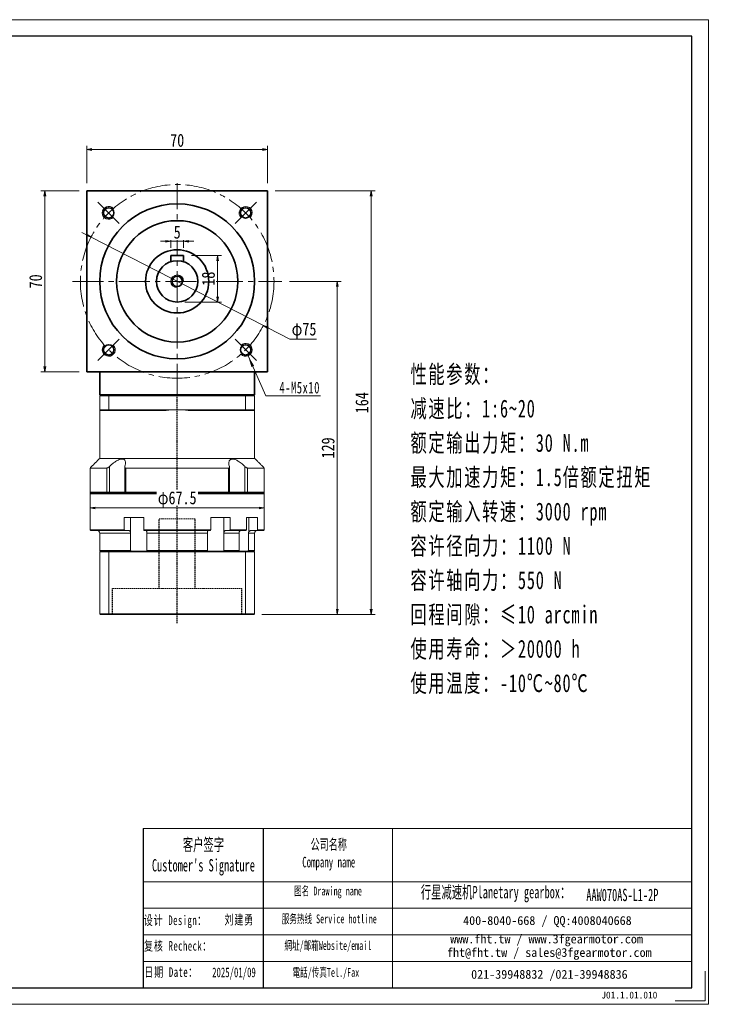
# Model space of a CAD drawing. Header units: millimetres. Extents: x -20 to 533, y -11 to 370.
# Tile 5 of 5: x 255 to 533, y -11 to 370. Entities that reach past the tile are written whole.
import ezdxf

# ---------------------------------------------------------------- set-up
doc = ezdxf.new("R2010")
doc.units = ezdxf.units.MM
doc.linetypes.add('DASHED', pattern=[0.75, 0.5, -0.25])
doc.linetypes.add('点画线', pattern=[18, 12, -2, 2, -2])
doc.layers.add('6文字层', color=3, linetype='Continuous')
doc.layers.add('7标注层', color=4, linetype='Continuous')
for name, color, linetype, lineweight in [('EB0_1', 7, 'Continuous', 35), ('SLD-0', 7, 'Continuous', 18), ('中心线层', 1, '点画线', 18), ('图框_外框线', 7, 'Continuous', 18), ('尺寸线层', 3, 'Continuous', 18), ('粗实线层', 7, 'Continuous', 35)]:
    doc.layers.add(name, color=color, linetype=linetype, lineweight=lineweight)
doc.styles.add('SLDTEXTSTYLE4', font='SimSun.ttf', dxfattribs={"width": 0.611111})
doc.styles.get("Standard").update_dxf_attribs({"font": 'SimSun.ttf'})
doc.styles.add('宋体', font='SimSun.ttf', dxfattribs={"width": 0.8})
doc.styles.add('标准', font='txt', dxfattribs={"width": 0.667})
doc.styles.add('样式 1', font='SimSun.ttf')
doc.dimstyles.new('A水平标注$0', dxfattribs={"dimtxt": 3.5, "dimasz": 2, "dimexe": 1.5, "dimexo": 3, "dimgap": 1.1, "dimtad": 1, "dimtoh": 1, "dimdec": 4, "dimdsep": 46, "dimtxsty": '宋体', "dimblk": 'OPEN', "dimcen": 3, "dimclrd": 3, "dimclre": 3, "dimclrt": 6, "dimadec": 0, "dimazin": 0, "dimtm": 1e-09, "dimtfac": 1, "dimtdec": 4, "dimtix": 1, "dimtmove": 0, "dimatfit": 3, "dimldrblk": 'OPEN', "dimfxl": 0, "dimlwd": 13, "dimlwe": 13, "dimarcsym": 0})
doc.dimstyles.new('D直径标注φ25', dxfattribs={"dimtxt": 3.5, "dimasz": 2, "dimexe": 1, "dimexo": 3, "dimtad": 1, "dimtoh": 1, "dimdec": 1, "dimdsep": 46, "dimtxsty": '宋体', "dimblk": 'OPEN', "dimcen": 3, "dimclrd": 3, "dimclre": 3, "dimclrt": 130, "dimadec": 0, "dimazin": 0, "dimtm": 1e-09, "dimtfac": 1, "dimtdec": 1, "dimtmove": 0, "dimatfit": 0, "dimldrblk": 'OPEN', "dimfxl": 0, "dimlwd": 13, "dimlwe": 13, "dimarcsym": 0})

# ---------------------------------------------------------------- blocks, each defined once
blk = doc.blocks.new('_Open')
at = {"color": 0, "linetype": 'ByBlock', "lineweight": -2}
for p, q in [((-1, 0.17), (0, 0)), ((-1, -0.17), (0, 0)), ((0, 0), (-1, 0))]:
    blk.add_line(p, q, dxfattribs=at)
blk = doc.blocks.new('*D21')
at = {"layer": 'Defpoints', "color": 0, "transparency": 16777216}
for p in [(351.46, 319.54), (281.46, 303.49), (351.46, 303.49)]:
    blk.add_point(p, dxfattribs=at)
at = {"layer": '尺寸线层', "color": 3, "lineweight": 13, "transparency": 16777216}
for p, q in [((281.46, 306.49), (281.46, 321.04)), ((351.46, 306.49), (351.46, 321.04)), ((283.46, 319.54), (349.46, 319.54))]:
    blk.add_line(p, q, dxfattribs=at)
at = {"layer": '尺寸线层', "color": 3, "lineweight": 13, "transparency": 16777216, "xscale": 2, "yscale": 2, "zscale": 2, "rotation": 180}
blk.add_blockref('_Open', (281.46, 319.54), dxfattribs=at)
at = {"layer": '尺寸线层', "color": 3, "lineweight": 13, "transparency": 16777216, "xscale": 2, "yscale": 2, "zscale": 2}
blk.add_blockref('_Open', (351.46, 319.54), dxfattribs=at)
at = {"layer": '尺寸线层', "color": 6, "transparency": 16777216, "insert": (316.46, 323.09), "char_height": 5, "attachment_point": 5, "style": '宋体', "bg_fill": 3, "box_fill_scale": 1.1, "bg_fill_color": 257, "bg_fill_transparency": 0}
blk.add_mtext('70', dxfattribs=at)
blk = doc.blocks.new('*D22')
at = {"layer": 'Defpoints', "color": 0, "transparency": 16777216}
for p in [(265.2, 303.49), (281.46, 303.49), (281.46, 233.49)]:
    blk.add_point(p, dxfattribs=at)
at = {"layer": '尺寸线层', "color": 3, "lineweight": 13, "transparency": 16777216}
for p, q in [((278.46, 303.49), (263.7, 303.49)), ((265.2, 235.49), (265.2, 301.49)), ((278.46, 233.49), (263.7, 233.49))]:
    blk.add_line(p, q, dxfattribs=at)
at = {"layer": '尺寸线层', "color": 3, "lineweight": 13, "transparency": 16777216, "xscale": 2, "yscale": 2, "zscale": 2}
for p, rotation in [((265.2, 303.49), 90), ((265.2, 233.49), 270)]:
    blk.add_blockref('_Open', p, dxfattribs=dict(at, rotation=rotation))
at = {"layer": '尺寸线层', "color": 6, "transparency": 16777216, "insert": (261.66, 268.49), "char_height": 5, "attachment_point": 5, "rotation": 90, "style": '宋体', "bg_fill": 3, "box_fill_scale": 1.1, "bg_fill_color": 257, "bg_fill_transparency": 0}
blk.add_mtext('70', dxfattribs=at)
blk = doc.blocks.new('*D23')
at = {"layer": 'Defpoints', "color": 0, "transparency": 16777216}
for p in [(283.08, 285.58), (349.84, 251.4)]:
    blk.add_point(p, dxfattribs=at)
at = {"layer": '尺寸线层', "color": 3, "lineweight": 13, "transparency": 16777216}
for p, q in [((281.3, 286.49), (279.52, 287.4)), ((283.08, 285.58), (349.84, 251.4)), ((351.62, 250.49), (360.12, 246.14)), ((360.12, 246.14), (370.44, 246.14))]:
    blk.add_line(p, q, dxfattribs=at)
at = {"layer": '尺寸线层', "color": 3, "lineweight": 13, "transparency": 16777216, "xscale": 2, "yscale": 2, "zscale": 2}
for p, rotation in [((283.08, 285.58), 332.8898975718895), ((349.84, 251.4), 152.8898975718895)]:
    blk.add_blockref('_Open', p, dxfattribs=dict(at, rotation=rotation))
at = {"layer": '尺寸线层', "color": 130, "transparency": 16777216, "insert": (365.59, 249.37), "char_height": 5, "attachment_point": 5, "style": '宋体'}
blk.add_mtext('φ75', dxfattribs=at)
blk = doc.blocks.new('*X8')
at = {"layer": '尺寸线层', "linetype": 'Continuous'}
blk.add_hatch(color=0, dxfattribs=at).paths.add_polyline_path([(-9.87, 15.54), (-7.54, 11.66), (-8.57, 11.2)], flags=0)
at = {"layer": '尺寸线层', "color": 0, "linetype": 'Continuous'}
blk.add_line((-9.87, 15.54), (-3, 0), dxfattribs=at)
at = {"layer": '尺寸线层', "color": 0}
for p, q in [((-3, 0), (0, 0)), ((0, 0), (18.19, 0)), ((0, 0), (0, 0))]:
    blk.add_line(p, q, dxfattribs=at)
at = {"layer": '尺寸线层', "color": 0, "insert": (2.25, 0.9), "char_height": 4.5, "width": 31.8863, "attachment_point": 7, "line_spacing_factor": 1.15057, "style": '标准'}
blk.add_mtext('\\T1.1;4-M5x10', dxfattribs=at)
blk = doc.blocks.new('*D24')
at = {"layer": 'Defpoints', "color": 0, "transparency": 16777216}
for p in [(357.01, 268.49), (346.26, 139.49), (378.45, 139.49)]:
    blk.add_point(p, dxfattribs=at)
at = {"layer": '尺寸线层', "color": 3, "lineweight": 13, "transparency": 16777216}
for p, q in [((360.01, 268.49), (379.95, 268.49)), ((378.45, 266.49), (378.45, 141.49)), ((349.26, 139.49), (379.95, 139.49))]:
    blk.add_line(p, q, dxfattribs=at)
at = {"layer": '尺寸线层', "color": 3, "lineweight": 13, "transparency": 16777216, "xscale": 2, "yscale": 2, "zscale": 2}
for p, rotation in [((378.45, 268.49), 90), ((378.45, 139.49), 270)]:
    blk.add_blockref('_Open', p, dxfattribs=dict(at, rotation=rotation))
at = {"layer": '尺寸线层', "color": 6, "transparency": 16777216, "insert": (374.91, 203.99), "char_height": 5, "attachment_point": 5, "rotation": 90, "style": '宋体', "bg_fill": 3, "box_fill_scale": 1.1, "bg_fill_color": 257, "bg_fill_transparency": 0}
blk.add_mtext('129', dxfattribs=at)
blk = doc.blocks.new('*D25')
at = {"layer": 'Defpoints', "color": 0, "transparency": 16777216}
for p in [(351.46, 303.49), (391.58, 303.49), (346.26, 139.49)]:
    blk.add_point(p, dxfattribs=at)
at = {"layer": '尺寸线层', "color": 3, "lineweight": 13, "transparency": 16777216}
for p, q in [((354.46, 303.49), (393.08, 303.49)), ((391.58, 141.49), (391.58, 301.49)), ((349.26, 139.49), (393.08, 139.49))]:
    blk.add_line(p, q, dxfattribs=at)
at = {"layer": '尺寸线层', "color": 3, "lineweight": 13, "transparency": 16777216, "xscale": 2, "yscale": 2, "zscale": 2}
for p, rotation in [((391.58, 303.49), 90), ((391.58, 139.49), 270)]:
    blk.add_blockref('_Open', p, dxfattribs=dict(at, rotation=rotation))
at = {"layer": '尺寸线层', "color": 6, "transparency": 16777216, "insert": (388.03, 221.49), "char_height": 5, "attachment_point": 5, "rotation": 90, "style": '宋体', "bg_fill": 3, "box_fill_scale": 1.1, "bg_fill_color": 257, "bg_fill_transparency": 0}
blk.add_mtext('164', dxfattribs=at)
blk = doc.blocks.new('*D32')
at = {"layer": 'Defpoints', "color": 0, "transparency": 16777216}
for p in [(318.96, 278.49), (316.46, 260.49), (332.1, 260.49)]:
    blk.add_point(p, dxfattribs=at)
at = {"layer": '尺寸线层', "color": 3, "lineweight": 13, "transparency": 16777216}
for p, q in [((321.96, 278.49), (333.6, 278.49)), ((332.1, 276.49), (332.1, 262.49)), ((319.46, 260.49), (333.6, 260.49))]:
    blk.add_line(p, q, dxfattribs=at)
at = {"layer": '尺寸线层', "color": 3, "lineweight": 13, "transparency": 16777216, "xscale": 2, "yscale": 2, "zscale": 2}
for p, rotation in [((332.1, 278.49), 90), ((332.1, 260.49), 270)]:
    blk.add_blockref('_Open', p, dxfattribs=dict(at, rotation=rotation))
at = {"layer": '尺寸线层', "color": 6, "transparency": 16777216, "insert": (328.55, 269.53), "char_height": 5, "attachment_point": 5, "rotation": 90, "style": '宋体', "bg_fill": 3, "box_fill_scale": 1.1, "bg_fill_color": 257, "bg_fill_transparency": 0}
blk.add_mtext('18', dxfattribs=at)
blk = doc.blocks.new('*D33')
at = {"layer": 'Defpoints', "color": 0, "transparency": 16777216}
for p in [(313.96, 278.49), (318.96, 278.49)]:
    blk.add_point(p, dxfattribs=at)
at = {"layer": '尺寸线层', "color": 3, "lineweight": 13, "transparency": 16777216}
for p, q in [((311.96, 284.01), (309.96, 284.01)), ((313.96, 281.49), (313.96, 285.51)), ((318.96, 284.01), (313.96, 284.01)), ((318.96, 281.49), (318.96, 285.51)), ((320.96, 284.01), (322.96, 284.01))]:
    blk.add_line(p, q, dxfattribs=at)
at = {"layer": '尺寸线层', "color": 3, "lineweight": 13, "transparency": 16777216, "xscale": 2, "yscale": 2, "zscale": 2}
blk.add_blockref('_Open', (313.96, 284.01), dxfattribs=at)
at = {"layer": '尺寸线层', "color": 3, "lineweight": 13, "transparency": 16777216, "xscale": 2, "yscale": 2, "zscale": 2, "rotation": 180}
blk.add_blockref('_Open', (318.96, 284.01), dxfattribs=at)
at = {"layer": '尺寸线层', "color": 6, "transparency": 16777216, "insert": (316.46, 287.53), "char_height": 5, "attachment_point": 5, "style": '宋体', "bg_fill": 3, "box_fill_scale": 1.1, "bg_fill_color": 257, "bg_fill_transparency": 0}
blk.add_mtext('5', dxfattribs=at)
at = {"layer": 'Defpoints', "color": 0, "transparency": 16777216}
blk.add_point((313.96, 284.01), dxfattribs=at)
blk = doc.blocks.new('*D47')
at = {"layer": 'Defpoints', "color": 0, "transparency": 16777216}
for p in [(282.71, 191.49), (350.21, 191.49), (282.71, 180.76)]:
    blk.add_point(p, dxfattribs=at)
at = {"layer": '尺寸线层', "color": 3, "lineweight": 13, "transparency": 16777216}
for p, q in [((282.71, 188.49), (282.71, 179.76)), ((350.21, 188.49), (350.21, 179.76)), ((348.21, 180.76), (284.71, 180.76))]:
    blk.add_line(p, q, dxfattribs=at)
at = {"layer": '尺寸线层', "color": 3, "lineweight": 13, "transparency": 16777216, "xscale": 2, "yscale": 2, "zscale": 2, "rotation": 180}
blk.add_blockref('_Open', (282.71, 180.76), dxfattribs=at)
at = {"layer": '尺寸线层', "color": 3, "lineweight": 13, "transparency": 16777216, "xscale": 2, "yscale": 2, "zscale": 2}
blk.add_blockref('_Open', (350.21, 180.76), dxfattribs=at)
at = {"layer": '尺寸线层', "color": 130, "transparency": 16777216, "insert": (316.46, 183.99), "char_height": 5, "attachment_point": 5, "style": '宋体', "bg_fill": 3, "box_fill_scale": 1.1, "bg_fill_color": 257, "bg_fill_transparency": 0}
blk.add_mtext('φ67.5', dxfattribs=at)

msp = doc.modelspace()

# ---------------------------------------------------------------- linework, layer by layer
at = {"color": 7, "linetype": 'Continuous', "lineweight": 15}
for p, q in [((286.4578, 224.18846), (290.00028, 224.18846)), ((286.4578, 224.18846), (286.4578, 218.78846)), ((290.11392, 224.48846), (286.7578, 224.48846)), ((290.00028, 218.78846), (290.00028, 224.18846)), ((290.00028, 224.18846), (342.91531, 224.18846)), ((342.80168, 224.48846), (290.11392, 224.48846)), ((342.91531, 224.18846), (342.91531, 218.78846)), ((290.00028, 218.78846), (286.4578, 218.78846)), ((286.7578, 218.48846), (290.11392, 218.48846)), ((316.4578, 218.78846), (290.00028, 218.78846)), ((290.11392, 218.48846), (312.22578, 218.48846)), ((342.91531, 218.78846), (316.4578, 218.78846)), ((320.68982, 218.48846), (342.80168, 218.48846)), ((289.16592, 196.18846), (282.7078, 196.18846)), ((289.16592, 196.18846), (289.16592, 186.78846)), ((290.27622, 186.78846), (290.27622, 196.8579)), ((336.31267, 196.18846), (296.60292, 196.18846)), ((296.60292, 186.78846), (296.60292, 196.18846)), ((336.31267, 196.18846), (336.31267, 186.78846)), ((342.63937, 196.8579), (342.63937, 186.78846)), ((343.74967, 186.78846), (343.74967, 196.18846)), ((289.16592, 186.78846), (282.7078, 186.78846)), ((282.7078, 186.18846), (316.4578, 186.18846)), ((283.0078, 186.48846), (289.40851, 186.48846)), ((316.4578, 186.48846), (283.0078, 186.48846)), ((290.27622, 186.78846), (289.16592, 186.78846)), ((289.40851, 186.48846), (289.16592, 186.78846)), ((290.18572, 186.48846), (290.27622, 186.78846)), ((296.19122, 186.78846), (290.27622, 186.78846)), ((296.60292, 186.78846), (296.19122, 186.78846)), ((336.31267, 186.78846), (296.60292, 186.78846)), ((296.77941, 186.48846), (296.60292, 186.78846)), ((296.77941, 186.48846), (336.13618, 186.48846)), ((336.31267, 186.78846), (336.13618, 186.48846)), ((336.72438, 186.78846), (336.31267, 186.78846)), ((342.63937, 186.78846), (336.72438, 186.78846)), ((342.63937, 186.78846), (342.72987, 186.48846)), ((343.74967, 186.78846), (342.63937, 186.78846)), ((343.74967, 186.78846), (343.50708, 186.48846)), ((295.97101, 176.98846), (295.97101, 172.28846)), ((295.97101, 176.98846), (303.47372, 176.98846)), ((298.33513, 176.98846), (298.33513, 171.37185)), ((303.47372, 172.28846), (303.47372, 176.98846)), ((329.44187, 176.98846), (329.44187, 172.28846)), ((329.44187, 176.98846), (336.94459, 176.98846)), ((334.58046, 176.98846), (334.58046, 171.37185)), ((336.94459, 172.28846), (336.94459, 176.98846)), ((343.27857, 176.98846), (343.27857, 172.28846)), ((344.15415, 176.98846), (344.15415, 171.37185)), ((295.97101, 172.28846), (282.7078, 172.28846)), ((283.0078, 171.98846), (296.16405, 171.98846)), ((296.16405, 171.98846), (297.7407, 171.98846)), ((329.44187, 172.28846), (303.47372, 172.28846)), ((303.57643, 171.98846), (329.33916, 171.98846)), ((335.1749, 171.98846), (336.75155, 171.98846)), ((336.75155, 171.98846), (343.04851, 171.98846)), ((343.27857, 172.28846), (336.94459, 172.28846)), ((286.4578, 170.98846), (298.38494, 170.98846)), ((298.38494, 170.98846), (298.38494, 164.28846)), ((304.75709, 170.98846), (328.1585, 170.98846)), ((304.75709, 164.28846), (304.75709, 170.98846)), ((328.1585, 170.98846), (328.1585, 164.28846)), ((334.53066, 164.28846), (334.53066, 170.98846)), ((334.53066, 170.98846), (340.40298, 170.98846)), ((340.40298, 170.98846), (340.40298, 164.28846)), ((344.08194, 164.28846), (344.08194, 170.98846)), ((298.38494, 164.28846), (286.4578, 164.28846)), ((290.07598, 163.98846), (286.6578, 163.98846)), ((342.83961, 163.98846), (290.07598, 163.98846)), ((328.1585, 164.28846), (304.75709, 164.28846)), ((340.40298, 164.28846), (334.53066, 164.28846)), ((286.4578, 163.78846), (290.00028, 163.78846)), ((286.4578, 163.78846), (286.4578, 139.68846)), ((290.00028, 163.78846), (342.91531, 163.78846)), ((290.00028, 163.78846), (290.00028, 139.68846)), ((342.91531, 163.78846), (342.91531, 139.68846)), ((290.00028, 139.68846), (286.4578, 139.68846)), ((286.6578, 139.48846), (290.07598, 139.48846)), ((342.91531, 139.68846), (290.00028, 139.68846)), ((290.07598, 139.48846), (342.83961, 139.48846))]:
    msp.add_line(p, q, dxfattribs=at)
at = {"color": 1, "linetype": 'DASHED'}
msp.add_line((316.4578, 136.16354), (316.4578, 224.48846), dxfattribs=at)
at = {"color": 6, "linetype": 'DASHED', "lineweight": 15}
for p, q in [((309.4578, 176.48846), (323.4578, 176.48846)), ((291.4578, 149.48846), (341.4578, 149.48846))]:
    msp.add_line(p, q, dxfattribs=at)
at = {"color": 6, "linetype": 'DASHED'}
for p, q in [((309.4578, 149.48846), (309.4578, 176.48846)), ((323.4578, 149.48846), (323.4578, 176.48846)), ((291.4578, 139.48846), (291.4578, 149.48846)), ((341.4578, 139.48846), (341.4578, 149.48846))]:
    msp.add_line(p, q, dxfattribs=at)
msp.add_line((349.79247, 56.5594), (349.79247, -5.07796))
at = {"color": 7, "linetype": 'Continuous', "lineweight": 15}
for centre, radius, start, end in [((316.4578, 188.78846), 30, 90, 98.1096145), ((316.4578, 188.78846), 30, 81.8903855, 90), ((285.4578, 170.98846), 1, 0, 90)]:
    msp.add_arc(centre, radius, start, end, dxfattribs=at)
for points in [[(286.4578, 224.18846), (286.7578, 224.48846)], [(290.00028, 224.18846), (290.11392, 224.48846)], [(342.91531, 224.18846), (342.80168, 224.48846)], [(286.4578, 199.93846), (286.4578, 218.78846)], [(286.4578, 218.78846), (286.7578, 218.48846)], [(290.00028, 218.78846), (290.11392, 218.48846)], [(342.80168, 218.48846), (342.91531, 218.78846)], [(282.7078, 196.18846), (286.4578, 199.93846)], [(282.7078, 186.78846), (282.7078, 196.18846)], [(296.19122, 186.78846), (296.19122, 196.59866)], [(336.72438, 196.59654), (336.72438, 186.78846)], [(283.0078, 186.48846), (282.7078, 186.78846)], [(282.7078, 186.18846), (283.0078, 186.48846)], [(282.7078, 172.28846), (282.7078, 186.18846)], [(296.49122, 186.48846), (296.19122, 186.78846)], [(336.72438, 186.78846), (336.42438, 186.48846)], [(283.0078, 171.98846), (282.7078, 172.28846)], [(296.16405, 171.98846), (295.97101, 172.28846)], [(303.47372, 172.28846), (303.57643, 171.98846)], [(329.33916, 171.98846), (329.44187, 172.28846)], [(336.94459, 172.28846), (336.75155, 171.98846)], [(343.04851, 171.98846), (343.27857, 172.28846)], [(286.4578, 164.28846), (286.4578, 170.98846)], [(298.33513, 171.37185), (298.38494, 170.98846)], [(304.75709, 170.98846), (304.73164, 171.37185)], [(328.18395, 171.37185), (328.1585, 170.98846)], [(334.53066, 170.98846), (334.58046, 171.37185)], [(340.46112, 171.37185), (340.40298, 170.98846)], [(344.08194, 170.98846), (344.15415, 171.37185)], [(286.7578, 163.98846), (286.4578, 164.28846)], [(286.4578, 163.78846), (286.6578, 163.98846)], [(290.00028, 163.78846), (290.07598, 163.98846)], [(298.59268, 163.98846), (298.38494, 164.28846)], [(304.75709, 164.28846), (304.84296, 163.98846)], [(328.07263, 163.98846), (328.1585, 164.28846)], [(334.53066, 164.28846), (334.32292, 163.98846)], [(340.18389, 163.98846), (340.40298, 164.28846)], [(342.91531, 163.78846), (342.83961, 163.98846)], [(344.08194, 164.28846), (343.79249, 163.98846)], [(286.6578, 139.48846), (286.4578, 139.68846)], [(290.07598, 139.48846), (290.00028, 139.68846)], [(342.83961, 139.48846), (342.91531, 139.68846)]]:
    msp.add_open_spline(points, degree=1, dxfattribs=at)
for points, knots in [([(296.2378, 196.8579), (296.32412, 197.18259), (296.46498, 197.71241), (296.46519, 198.38218), (296.36567, 198.8475), (296.17259, 199.20775), (295.86003, 199.52134), (295.3157, 199.72806), (294.48724, 199.65868), (293.65362, 199.35306), (292.90814, 198.95568), (292.15325, 198.46673), (291.33609, 197.83749), (290.69068, 197.26175), (290.34973, 196.92953), (290.27622, 196.8579)], [0, 0, 0, 0, 1.111823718, 1.814206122, 2.515660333, 3.044836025, 3.573294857, 4.429537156, 5.288250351, 6.104434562, 6.713373, 7.323286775, 8.207714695, 9.093503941, 9.336985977, 9.336985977, 9.336985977, 9.336985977]), ([(342.63937, 196.8579), (342.4706, 197.02048), (342.13171, 197.34692), (341.54518, 197.85643), (340.87816, 198.38043), (340.1916, 198.84417), (339.54696, 199.20672), (339.00424, 199.4497), (338.50648, 199.6093), (338.0716, 199.68884), (337.67092, 199.69384), (337.33052, 199.62441), (337.04988, 199.48977), (336.79692, 199.27585), (336.59406, 198.95755), (336.4554, 198.47151), (336.44425, 197.84054), (336.5525, 197.26512), (336.65576, 196.92953), (336.6778, 196.8579)], [0, 0, 0, 0, 0.553902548, 1.112192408, 1.806376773, 2.51506714, 3.037171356, 3.572009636, 3.995519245, 4.430649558, 4.854541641, 5.292182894, 5.696545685, 6.110001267, 6.710526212, 7.328053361, 8.20046253, 9.097057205, 9.340373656, 9.340373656, 9.340373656, 9.340373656]), ([(290.27622, 196.8579), (290.1523, 196.74393), (289.93917, 196.54789), (289.61624, 196.3371), (289.3552, 196.21234), (289.22857, 196.19637), (289.16592, 196.18846)], [0, 0, 0, 0, 0.461690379, 0.794104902, 1.059065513, 1.318521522, 1.318521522, 1.318521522, 1.318521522]), ([(296.60292, 196.18846), (296.53445, 196.19547), (296.39782, 196.20944), (296.25376, 196.32331), (296.16525, 196.53219), (296.21086, 196.73697), (296.2378, 196.8579)], [0, 0, 0, 0, 0.1713953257, 0.3420313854, 0.5797240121, 0.9225193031, 0.9225193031, 0.9225193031, 0.9225193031]), ([(336.6778, 196.8579), (336.70378, 196.74393), (336.74847, 196.54789), (336.67169, 196.3371), (336.53099, 196.21234), (336.38493, 196.19637), (336.31267, 196.18846)], [0, 0, 0, 0, 0.3230947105, 0.5557211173, 0.741142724, 0.9227121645, 0.9227121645, 0.9227121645, 0.9227121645]), ([(343.74967, 196.18846), (343.69093, 196.19547), (343.5737, 196.20944), (343.32405, 196.32331), (342.99481, 196.53219), (342.77134, 196.73697), (342.63937, 196.8579)], [0, 0, 0, 0, 0.244975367, 0.488865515, 0.828599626, 1.318556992, 1.318556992, 1.318556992, 1.318556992]), ([(297.7407, 171.98846), (297.76533, 171.98711), (297.86207, 171.9818), (298.02775, 171.9043), (298.20655, 171.70578), (298.29806, 171.50468), (298.33094, 171.38687), (298.33513, 171.37185)], [0, 0, 0, 0, 0.0898846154, 0.3530449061, 0.6161572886, 0.8790264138, 0.9174460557, 0.9174460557, 0.9174460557, 0.9174460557]), ([(304.73164, 171.37185), (304.71342, 171.47137), (304.67693, 171.67058), (304.58329, 171.87977), (304.49164, 171.97736), (304.43431, 171.9857), (304.41535, 171.98846)], [0, 0, 0, 0, 0.2094481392, 0.4192300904, 0.6292069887, 0.7329719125, 0.7329719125, 0.7329719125, 0.7329719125]), ([(328.50024, 171.98846), (328.48714, 171.98711), (328.43566, 171.9818), (328.3475, 171.9043), (328.25236, 171.70578), (328.20367, 171.50468), (328.18618, 171.38687), (328.18395, 171.37185)], [0, 0, 0, 0, 0.0718302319, 0.2821316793, 0.4923948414, 0.7024636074, 0.7331662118, 0.7331662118, 0.7331662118, 0.7331662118]), ([(334.58046, 171.37185), (334.59569, 171.42191), (334.62659, 171.52348), (334.69262, 171.65733), (334.77179, 171.77418), (334.862, 171.86783), (334.96187, 171.9368), (335.06689, 171.98038), (335.13924, 171.98579), (335.1749, 171.98846)], [0, 0, 0, 0, 0.129312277, 0.2623626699, 0.3919270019, 0.5252420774, 0.6549272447, 0.7883655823, 0.9180312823, 0.9180312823, 0.9180312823, 0.9180312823]), ([(341.16954, 171.98846), (341.14017, 171.98716), (341.06827, 171.98397), (340.95437, 171.95299), (340.83358, 171.89281), (340.72128, 171.80575), (340.62266, 171.69648), (340.53898, 171.56589), (340.48849, 171.45424), (340.46611, 171.38687), (340.46112, 171.37185)], [0, 0, 0, 0, 0.098079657, 0.240108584, 0.386257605, 0.528258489, 0.674384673, 0.816253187, 0.962246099, 1.004168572, 1.004168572, 1.004168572, 1.004168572])]:
    msp.add_open_spline(points, degree=3, knots=knots, dxfattribs=at)
at = {"layer": '7标注层', "color": 0}
msp.add_line((303.29671, 56.5594), (303.29671, -5.06742), dxfattribs=at)
at = {"layer": '中心线层'}
for p, q in [((316.4578, 224.48846), (316.4578, 306.48846)), ((294.01174, 290.93452), (285.77226, 299.17399)), ((338.90386, 290.93452), (347.14333, 299.17399)), ((275.90293, 268.48846), (357.01266, 268.48846)), ((294.01174, 246.0424), (285.77226, 237.80293)), ((338.90386, 246.0424), (347.14333, 237.80293))]:
    msp.add_line(p, q, dxfattribs=at)
msp.add_circle((316.4578, 268.48846), 37.5, dxfattribs=at)
at = {"layer": '图框_外框线'}
for p, q in [((303.29671, 56.5594), (349.79247, 56.5594)), ((349.79247, 56.5594), (349.79247, -5.06742)), ((349.79247, 56.5594), (515.7957, 56.5594)), ((399.88853, 56.5594), (399.88853, -5.06742)), ((303.29671, 35.99448), (349.79247, 35.99448)), ((349.79247, 35.99448), (515.7957, 35.99448)), ((303.29671, 25.71202), (515.7957, 25.71202)), ((303.29671, 15.42956), (515.7957, 15.42956)), ((303.29671, 5.1471), (515.7957, 5.1471))]:
    msp.add_line(p, q, dxfattribs=at)
at = {"layer": '图框_外框线', "color": 3}
msp.add_lwpolyline([(-17.01757, -11.48686), (522.21514, -11.48686), (522.21514, 369.8277), (-17.01757, 369.8277)], close=True, dxfattribs=at)
at = {"layer": '图框_外框线', "color": 3, "lineweight": 25}
msp.add_lwpolyline([(15.07962, -5.06742), (515.7957, -5.06742), (515.7957, 363.40826), (15.07962, 363.40826)], close=True, dxfattribs=at)
at = {"layer": '图框_外框线', "color": 3}
msp.add_lwpolyline([(520.93125, 1.35202), (520.93125, -10.20297), (509.37626, -10.20297)], dxfattribs=at)
at = {"layer": '粗实线层'}
for p, q in [((281.4578, 233.48846), (281.4578, 303.48846)), ((281.4578, 303.48846), (351.4578, 303.48846)), ((351.4578, 303.48846), (351.4578, 302.58846)), ((351.4578, 233.48846), (351.4578, 302.48846)), ((318.9578, 278.48846), (313.9578, 278.48846)), ((313.9578, 278.48846), (313.9578, 276.0878)), ((318.9578, 278.48846), (318.9578, 276.0878)), ((281.4578, 233.48846), (281.4578, 234.38846)), ((281.4578, 233.48846), (351.4578, 233.48846)), ((286.4578, 224.48846), (286.4578, 233.48846))]:
    msp.add_line(p, q, dxfattribs=at)
for centre, radius in [((316.4578, 268.48846), 30), ((289.94129, 295.00497), 2), ((342.9743, 295.00497), 2), ((316.4578, 268.48846), 23.5), ((289.94129, 241.97196), 2), ((342.9743, 241.97196), 2)]:
    msp.add_circle(centre, radius, dxfattribs=at)
at = {"layer": '粗实线层', "lineweight": 18}
for centre, start, end in [((289.94129, 295.00497), 43.0897868, 315), ((342.9743, 295.00497), 313.0897868, 225), ((342.9743, 241.97196), 223.0897868, 135), ((289.94129, 241.97196), 133.0897868, 45)]:
    msp.add_arc(centre, 2.5, start, end, dxfattribs=at)

# ---------------------------------------------------------------- block references
at = {"layer": '尺寸线层'}
msp.add_blockref('*X8', (353.79026, 224.11314), dxfattribs=at)

# ---------------------------------------------------------------- texts
at = {"layer": '6文字层', "insert": (480.71288, -6.5763), "char_height": 2.6602784, "width": 46.0807283, "attachment_point": 1, "style": '样式 1'}
msp.add_mtext('J01.1.01.010', dxfattribs=at)
at = {"layer": 'SLD-0', "color": 1, "attachment_point": 2}
for s, insert, char_height, width, style in [("{\\fSimSun|b1|i0|c134|p2;客户签字\\PCustomer's Signature}", (326.62474, 52.75481), 4.7984811, 59.6936001, 'SLDTEXTSTYLE4'), ('{\\fSimSun|b1|i0|c134|p2;公司名称\\PCompany name}', (375.15823, 52.50009), 4.1129838, 53.2502987, 'SLDTEXTSTYLE4'), ('{\\fSimSun|b1|i0|c134|p2;图名 Drawing name}', (374.87709, 34.09906), 3.4274865, 43.8330433, 'SLDTEXTSTYLE4'), ('{\\fSimSun|b1|i0|c134|p2;  \\H1.1667x;行星减速机Planetary gearbox\\fSimSun|b0|i0|c134|p2;：}', (438.06495, 34.36345), 4.1129838, 64.6875293, 'SLDTEXTSTYLE4'), ('\\pt23.99241;AAW070AS-L1-2P', (488.8791, 33.27143), 4.7984811, 34.9208502, 'SLDTEXTSTYLE4'), ('{\\fNSimSun|b0|i0|c134|p49;\\T1.1;设计 \\fNSimSun|b0|i0|c0|p49;Design\\fNSimSun|b0|i0|c134|p49;：}', (315.75777, 22.93828), 3.7243897, 34.0214606, '标准'), ('{\\fSimSun|b0|i0|c134|p2;\\T1.1;刘建勇 }', (340.50401, 23.15572), 3.7243897, 34.0214606, '标准'), ('{\\fSimSun|b1|i0|c134|p2;服务热线 Service hotline}', (375.36313, 23.3214), 3.4274865, 48.8342212, 'SLDTEXTSTYLE4'), ('{\\fNSimSun|b0|i0|c134|p49;\\T1.1;复核 \\fNSimSun|b0|i0|c0|p49;Recheck\\fNSimSun|b0|i0|c134|p49;：}', (316.78706, 13.01299), 3.7243897, 34.0214606, '标准'), ('{\\fSimSun|b1|i0|c134|p2;網址/邮箱Website/email}', (374.82943, 12.99491), 3.4274865, 50.8318278, 'SLDTEXTSTYLE4'), ('{\\fNSimSun|b0|i0|c134|p49;\\T1.1;日期 Date：}', (314.12565, 2.87174), 3.7243897, 34.0214606, '标准'), ('{\\fNSimSun|b0|i0|c134|p49;2025/01/09}', (338.44746, 2.74697), 3.7243897, 34.0214606, '标准'), ('{\\fSimSun|b1|i0|c134|p2;電話/传真Tel./Fax}', (374.06152, 2.58792), 3.4274865, 51.4431857, 'SLDTEXTSTYLE4')]:
    msp.add_mtext(s, dxfattribs=dict(at, insert=insert, char_height=char_height, width=width, style=style))
at = {"layer": 'SLD-0', "color": 1, "char_height": 3.4274865, "attachment_point": 2}
for s, insert, width in [('{\\fSimSun|b1|i0|c134|p2;400-8040-668 / QQ:4008040668}', (459.85197, 22.66648), 99.792673), ('{\\fSimSun|b1|i0|c134|p2;www.fht.tw / www.3fgearmotor.com }', (459.53593, 15.52749), 99.9050119), ('\\pt41.12984;{\\fSimSun|b1|i0|c134|p2;fht@fht.tw / sales@3fgearmotor.com }', (460.58049, 10.30833), 99.9050119), ('{\\fSimSun|b1|i0|c134|p2;021-39948832 /021-39948836 }', (460.61633, 1.83853), 76.2850341)]:
    msp.add_mtext(s, dxfattribs=dict(at, insert=insert, width=width))
at = {"layer": '尺寸线层', "insert": (406.80939, 235.9996), "char_height": 4.0425, "width": 103.2334341, "attachment_point": 1, "line_spacing_factor": 1.15057, "style": '标准'}
msp.add_mtext('{\\fNSimSun|b0|i0|c134|p49;\\H1.71429x;\\T1.1;性能参数：\\P减速比：1:6~20\\P额定输出力矩：30 N.m\\P最大加速力矩：1.5倍额定扭矩\\P额定输入转速：3000 rpm\\P容许径向力：1100 N\\P容许轴向力：550 N\\P回程间隙：≤10 arcmin\\P使用寿命：＞20000 h\\P使用温度：-10℃~80℃}', dxfattribs=at)

# ---------------------------------------------------------------- next in the draw order: dimensions: what is measured, and where the dimension line sits
at = {"layer": '尺寸线层'}
dim = msp.add_linear_dim(base=(351.4578, 319.54403), p1=(281.4578, 303.48846), p2=(351.4578, 303.48846), dimstyle='A水平标注$0', override={"dimtxt": 5, "dimblk": 'Open', "dimtfill": 1, "dimtfillclr": 256}, dxfattribs=at)
dim.commit()
dim.dimension.update_dxf_attribs({"geometry": '*D21', "text_midpoint": (316.4578, 323.08816)})

# ---------------------------------------------------------------- next in the draw order: dimensions: what is measured, and where the dimension line sits
dim = msp.add_linear_dim(base=(265.20206, 303.48846), p1=(281.4578, 233.48846), p2=(281.4578, 303.48846), angle=90, dimstyle='A水平标注$0', override={"dimtxt": 5, "dimblk": 'Open', "dimtfill": 1, "dimtfillclr": 256}, dxfattribs=at)
dim.commit()
dim.dimension.update_dxf_attribs({"geometry": '*D22', "text_midpoint": (261.65793, 268.48846)})

# ---------------------------------------------------------------- next in the draw order: dimensions: what is measured, and where the dimension line sits
dim = msp.add_diameter_dim_2p(p1=(283.07783, 285.57728), p2=(349.83776, 251.39964), dimstyle='D直径标注φ25', override={"dimtxt": 5, "dimpost": 'φ<>', "dimtfill": 0}, dxfattribs=at)
dim.commit()
dim.dimension.update_dxf_attribs({"geometry": '*D23', "text_midpoint": (365.59078, 246.1374), "dimtype": 163})

# ---------------------------------------------------------------- next in the draw order: dimensions: what is measured, and where the dimension line sits
dim = msp.add_linear_dim(base=(332.09504, 260.48846), p1=(318.9578, 278.48846), p2=(316.4578, 260.48846), angle=270, dimstyle='A水平标注$0', override={"dimtxt": 5, "dimblk": 'Open', "dimtfill": 1, "dimtfillclr": 256}, dxfattribs=at)
dim.commit()
dim.dimension.update_dxf_attribs({"geometry": '*D32', "text_midpoint": (332.09504, 269.52574), "dimtype": 160})
dim = msp.add_linear_dim(base=(378.45113, 139.48846), p1=(357.01266, 268.48846), p2=(346.2578, 139.48846), angle=270, dimstyle='A水平标注$0', override={"dimtxt": 5}, dxfattribs=at)
dim.commit()
dim.dimension.update_dxf_attribs({"geometry": '*D24', "text_midpoint": (374.90699, 203.98846)})

# ---------------------------------------------------------------- next in the draw order: linework, layer by layer
at = {"layer": '粗实线层'}
for radius in [8, 2]:
    msp.add_circle((316.4578, 268.48846), radius, dxfattribs=at)
at = {"layer": '粗实线层', "lineweight": 18}
msp.add_arc((316.4578, 268.48846), 2.5, 0, 270, dxfattribs=at)

# ---------------------------------------------------------------- next in the draw order: dimensions: what is measured, and where the dimension line sits
at = {"layer": '尺寸线层'}
dim = msp.add_linear_dim(base=(391.57759, 303.48846), p1=(346.2578, 139.48846), p2=(351.4578, 303.48846), angle=90, dimstyle='A水平标注$0', override={"dimtxt": 5}, dxfattribs=at)
dim.commit()
dim.dimension.update_dxf_attribs({"geometry": '*D25', "text_midpoint": (388.03345, 221.48846)})
dim = msp.add_linear_dim(base=(313.9578, 284.01399), p1=(318.9578, 278.48846), p2=(313.9578, 278.48846), dimstyle='A水平标注$0', override={"dimtxt": 5, "dimblk": 'Open', "dimtfill": 1, "dimtfillclr": 256}, dxfattribs=at)
dim.commit()
dim.dimension.update_dxf_attribs({"geometry": '*D33', "text_midpoint": (316.4578, 287.53019)})

# ---------------------------------------------------------------- next in the draw order: linework, layer by layer
at = {"color": 7, "linetype": 'Continuous', "lineweight": 15}
for p, q in [((346.1578, 224.48846), (342.80168, 224.48846)), ((342.91531, 224.18846), (346.4578, 224.18846)), ((346.4578, 218.78846), (346.4578, 224.18846)), ((342.80168, 218.48846), (346.1578, 218.48846)), ((346.4578, 218.78846), (342.91531, 218.78846)), ((346.4578, 199.93846), (286.4578, 199.93846)), ((350.2078, 196.18846), (343.74967, 196.18846)), ((349.9078, 186.48846), (316.4578, 186.48846)), ((316.4578, 186.18846), (350.2078, 186.18846)), ((343.50708, 186.48846), (349.9078, 186.48846)), ((350.2078, 186.78846), (343.74967, 186.78846)), ((343.27857, 176.98846), (347.61026, 176.98846)), ((347.61026, 172.28846), (347.61026, 176.98846)), ((345.02315, 171.98846), (347.32806, 171.98846)), ((347.32806, 171.98846), (349.9078, 171.98846)), ((350.2078, 172.28846), (347.61026, 172.28846)), ((344.08194, 170.98846), (346.4578, 170.98846)), ((346.2578, 163.98846), (342.83961, 163.98846)), ((346.4578, 164.28846), (344.08194, 164.28846)), ((342.91531, 163.78846), (346.4578, 163.78846)), ((346.4578, 163.78846), (346.4578, 139.68846)), ((342.83961, 139.48846), (346.2578, 139.48846)), ((346.4578, 139.68846), (342.91531, 139.68846))]:
    msp.add_line(p, q, dxfattribs=at)
msp.add_arc((347.4578, 170.98846), 1, 90, 180, dxfattribs=at)
for points in [[(346.1578, 224.48846), (346.4578, 224.18846)], [(346.1578, 218.48846), (346.4578, 218.78846)], [(346.4578, 218.78846), (346.4578, 199.93846)], [(346.4578, 199.93846), (350.2078, 196.18846)], [(350.2078, 196.18846), (350.2078, 186.78846)], [(350.2078, 186.78846), (349.9078, 186.48846)], [(349.9078, 186.48846), (350.2078, 186.18846)], [(350.2078, 186.18846), (350.2078, 172.28846)], [(347.61026, 172.28846), (347.32806, 171.98846)], [(350.2078, 172.28846), (349.9078, 171.98846)], [(346.4578, 170.98846), (346.4578, 164.28846)], [(346.4578, 164.28846), (346.1578, 163.98846)], [(346.2578, 163.98846), (346.4578, 163.78846)], [(346.4578, 139.68846), (346.2578, 139.48846)]]:
    msp.add_open_spline(points, degree=1, dxfattribs=at)
msp.add_open_spline([(344.15415, 171.37185), (344.20423, 171.47137), (344.30446, 171.67058), (344.56176, 171.87977), (344.81356, 171.97736), (344.97106, 171.9857), (345.02315, 171.98846)], degree=3, knots=[0, 0, 0, 0, 0.323097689, 0.646710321, 0.970623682, 1.130692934, 1.130692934, 1.130692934, 1.130692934], dxfattribs=at)
at = {"layer": 'EB0_1'}
msp.add_line((346.4578, 224.48846), (286.4578, 224.48846), dxfattribs=at)
at = {"layer": '粗实线层'}
msp.add_line((346.4578, 224.48846), (346.4578, 233.48846), dxfattribs=at)
msp.add_circle((316.4578, 268.48846), 12.25, dxfattribs=at)

# ---------------------------------------------------------------- next in the draw order: dimensions: what is measured, and where the dimension line sits
at = {"layer": '尺寸线层'}
dim = msp.add_linear_dim(base=(282.7078, 180.75667), p1=(350.2078, 191.48846), p2=(282.7078, 191.48846), text='φ<>', dimstyle='D直径标注φ25', override={"dimtxt": 5, "dimgap": 0.625, "dimtad": 1, "dimjust": 0, "dimdec": 1, "dimlfac": 1, "dimpost": '<>', "dimblk": 'Open', "dimse1": 0, "dimse2": 0, "dimsd1": 0, "dimsd2": 0, "dimtofl": 1, "dimtvp": 0.1, "dimtfill": 1, "dimtfillclr": 256}, dxfattribs=at)
dim.commit()
dim.dimension.update_dxf_attribs({"geometry": '*D47', "text_midpoint": (316.4578, 183.9934)})

doc.saveas('drawing.dxf')
